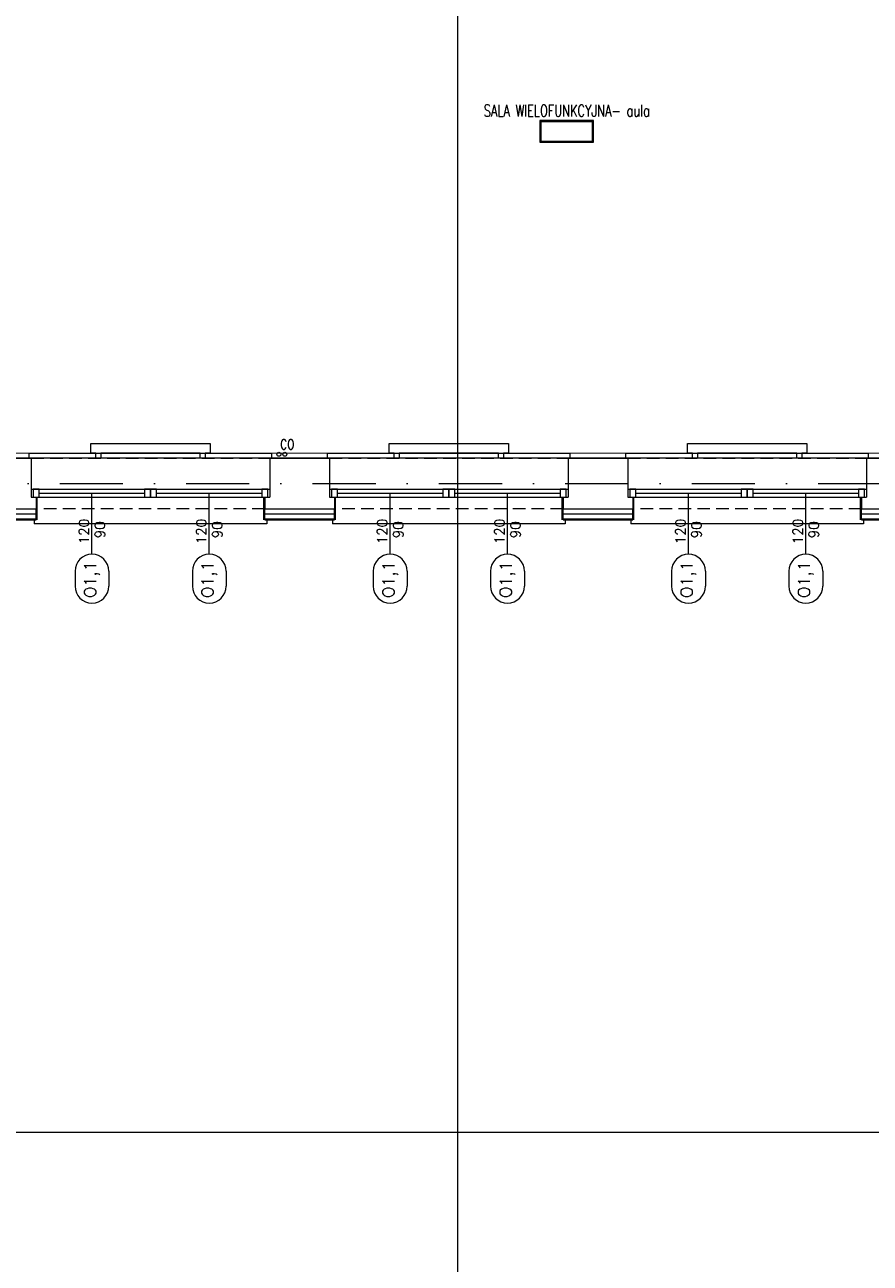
# Model space of a CAD drawing. Header units: millimetres. Extents: x -82287 to 177822, y -399756 to 0.
# Tile 185 of 228: x 53877 to 54728, y -196331 to -195086. Entities that reach past the tile are written whole.
import ezdxf
from ezdxf.enums import TextEntityAlignment as Align

# ---------------------------------------------------------------- set-up
doc = ezdxf.new("R2010")
doc.units = ezdxf.units.MM
doc.header["$MEASUREMENT"] = 0
for name, pattern in [('SUŁOSZOWA - PB 21 03$0$2_3', [1, 0.5, -0.5]), ('SUŁOSZOWA - PB 21 03$0$DASHDOT', [25.4, 12.7, -6.35, 0, -6.35]), ('SUŁOSZOWA - PB 21 03$0$HIDDEN', [9.525, 6.35, -3.175])]:
    doc.linetypes.add(name, pattern=pattern)
doc.layers.get('DEFPOINTS').update_dxf_attribs({"lineweight": 50})
doc.layers.add('FL_XREF', color=252, linetype='Continuous')
for name, color, linetype, lineweight in [('SUŁOSZOWA - PB 21 03$0$!! 0_ Istn-okna', 251, 'Continuous', 0), ('SUŁOSZOWA - PB 21 03$0$!! 0_ Istn-sciany', 251, 'Continuous', 0), ('SUŁOSZOWA - PB 21 03$0$!! 0_ Istn-widok', 251, 'Continuous', 0), ('SUŁOSZOWA - PB 21 03$0$!! 0_Istn-armatura', 251, 'Continuous', 0), ('SUŁOSZOWA - PB 21 03$0$!! 0_Istn-cienka', 251, 'Continuous', 0), ('SUŁOSZOWA - PB 21 03$0$!! 0_Istn-grzejniki', 251, 'Continuous', 0), ('SUŁOSZOWA - PB 21 03$0$!! 0_Opis_okna', 251, 'Continuous', 0), ('SUŁOSZOWA - PB 21 03$0$!! 0_Opis_pom', 251, 'Continuous', 0), ('SUŁOSZOWA - PB 21 03$0$!! 0_Osie', 251, 'SUŁOSZOWA - PB 21 03$0$DASHDOT', 0), ('SUŁOSZOWA - PB 21 03$0$!! 1  WYDZIELENIE PPOŻ', 251, 'Continuous', 0), ('SUŁOSZOWA - PB 21 03$0$!! 1_ tynk zewn  - nowy', 251, 'Continuous', 0), ('SUŁOSZOWA - PB 21 03$0$!! 1_OPIS POM NOWE', 251, 'Continuous', 0), ('SUŁOSZOWA - PB 21 03$0$!! 2_ remont Ocieplenie', 251, 'SUŁOSZOWA - PB 21 03$0$ZIGZAG', 0), ('SUŁOSZOWA - PB 21 03$0$!! wentylacja', 251, 'Continuous', 0), ('SUŁOSZOWA - PB 21 03$0$0-osie-liniA', 251, 'SUŁOSZOWA - PB 21 03$0$DASHDOT', 0), ('SUŁOSZOWA - PB 21 03$0$Dimension (ISO)', 251, 'Continuous', 0)]:
    doc.layers.add(name, color=color, linetype=linetype, lineweight=lineweight)
doc.layers.add('SUŁOSZOWA - PB 21 03$0$!! 0_ramki', color=251, linetype='Continuous', lineweight=0, plot=False)
doc.styles.add('SUŁOSZOWA - PB 21 03$0$ARCHETYP', font='romans.shx', dxfattribs={"height": 15})
doc.styles.add('SUŁOSZOWA - PB 21 03$0$ARIAL', font='tahoma.ttf')
doc.styles.add('SUŁOSZOWA - PB 21 03$0$Note Text (ISO)', font='tahoma.ttf')
doc.styles.add('SUŁOSZOWA - PB 21 03$0$TXT', font='simplex.shx')
doc.linetypes.add('SUŁOSZOWA - PB 21 03$0$ZIGZAG', pattern='A,0.00254,-5.08,[131,ltypeshp.shx,S=5.08,R=0,X=-5.08,Y=0],-10.16,[131,ltypeshp.shx,S=5.08,R=180,X=5.08,Y=0],-5.08', length=20.32254)
doc.dimstyles.new('SUŁOSZOWA - PB 21 03$0$Default (ISO)', dxfattribs={"dimscale": 5, "dimtxt": 5, "dimasz": 5, "dimexe": 3.175, "dimexo": 0, "dimgap": 0.762, "dimtad": 1, "dimdec": 0, "dimrnd": 1e-08, "dimzin": 0, "dimtxsty": 'SUŁOSZOWA - PB 21 03$0$Note Text (ISO)', "dimcen": 0.09, "dimdle": 10, "dimclrd": 256, "dimclre": 256, "dimclrt": 256, "dimazin": 0, "dimtfac": 0.70104, "dimtmove": 0, "dimatfit": 3, "dimfxl": 1, "dimtolj": 1, "dimtzin": 0, "dimlwd": -1, "dimlwe": -1, "dimarcsym": 0})

# ---------------------------------------------------------------- blocks, each defined once
blk = doc.blocks.new('SUŁOSZOWA - PB 21 03$0$BLOK OSI')
at = {"layer": 'SUŁOSZOWA - PB 21 03$0$0-osie-liniA', "ltscale": 5}
blk.add_lwpolyline([(48639.3, -195663.1), (55424.3, -195663.1)], dxfattribs=at)
blk = doc.blocks.new('*D1518')
at = {"layer": 'DEFPOINTS', "color": 0, "transparency": 16777216}
for p in [(-690, 120), (510, 120), (510, 19)]:
    blk.add_point(p, dxfattribs=at)
at = {"layer": 'SUŁOSZOWA - PB 21 03$0$Dimension (ISO)', "transparency": 16777216}
for p, q in [((-690, 120), (-690, 3)), ((-665, 19), (485, 19)), ((510, 120), (510, 3))]:
    blk.add_line(p, q, dxfattribs=at)
for points in [[(-665, 23), (-665, 15), (-690, 19)], [(485, 23), (485, 15), (510, 19)]]:
    blk.add_solid(points, dxfattribs=at)
at = {"layer": 'SUŁOSZOWA - PB 21 03$0$Dimension (ISO)', "lineweight": 9, "transparency": 16777216, "insert": (-161, 49), "char_height": 25, "attachment_point": 1, "style": 'SUŁOSZOWA - PB 21 03$0$Note Text (ISO)'}
blk.add_mtext('\\A1;1200', dxfattribs=at)
blk = doc.blocks.new('SUŁOSZOWA - PB 21 03$0$1_ok-opis')
blk.add_line((0, 111.6), (0, 50))
for points in [[(-17, 128.6), (-17, 143.6)], [(17, 128.6), (17, 143.6)]]:
    blk.add_lwpolyline(points)
for centre, start, end in [((0, 143.6), 0, 180), ((0, 128.6), 180, 0)]:
    blk.add_arc(centre, 17, start, end)
at = {"style": 'SUŁOSZOWA - PB 21 03$0$ARCHETYP'}
for tag, height, rotation, p in [('NR', 12, 90, (0, 136.9)), ('NR', 12, 270, (0, 136.9)), ('SZEROKOŚĆ', 10, 90, (-8, 78.3)), ('WYSOKOŚĆ', 10, 270, (-8, 78.3)), ('WYSOKOŚĆ', 10, 90, (8, 78.3)), ('SZEROKOŚĆ', 10, 270, (8, 78.3))]:
    blk.add_attdef(tag, text='', height=height, rotation=rotation, dxfattribs=at).set_placement(p, align=Align.MIDDLE)
blk = doc.blocks.new('SUŁOSZOWA - PB 21 03$0$A$C11ef928a')
at = {"layer": 'SUŁOSZOWA - PB 21 03$0$Dimension (ISO)', "lineweight": 9}
dim = blk.add_linear_dim(base=(510.2, 18.8), p1=(-689.8, 120.2), p2=(510.2, 120.2), angle=180, dimstyle='SUŁOSZOWA - PB 21 03$0$Default (ISO)', override={"dimdec": 0, "dimlfac": 1, "dimtp": 0, "dimtm": 0, "dimtdec": 2, "dimtofl": 0, "dimatfit": 1}, dxfattribs=at)
dim.commit()
dim.dimension.update_dxf_attribs({"geometry": '*D1518', "text_midpoint": (-125.7, 18.8), "dimtype": 128})
blk = doc.blocks.new('SUŁOSZOWA - PB 21 03')
at = {"layer": 'SUŁOSZOWA - PB 21 03$0$!! 0_ Istn-okna'}
for points in [[(53821.71142, -195605.5883), (54061.71142, -195605.5883)], [(54121.71142, -195605.5883), (54361.71142, -195605.5883)], [(54421.71142, -195605.5883), (54661.71142, -195605.5883)], [(53821.71142, -195613.5883), (54061.71142, -195613.5883)], [(53829.71142, -195609.5883), (53935.71142, -195609.5883)], [(53947.71142, -195609.5883), (54053.71142, -195609.5883)], [(54121.71142, -195613.5883), (54361.71142, -195613.5883)], [(54129.71142, -195609.5883), (54235.71142, -195609.5883)], [(54247.71142, -195609.5883), (54353.71142, -195609.5883)], [(54421.71142, -195613.5883), (54661.71142, -195613.5883)], [(54429.71142, -195609.5883), (54535.71142, -195609.5883)], [(54547.71142, -195609.5883), (54653.71142, -195609.5883)]]:
    blk.add_lwpolyline(points, dxfattribs=at)
for points in [[(53823.71142, -195613.5883), (53829.71142, -195613.5883), (53829.71142, -195605.5883), (53823.71142, -195605.5883)], [(53935.71142, -195613.5883), (53941.71142, -195613.5883), (53941.71142, -195605.5883), (53935.71142, -195605.5883)], [(53941.71142, -195613.5883), (53947.71142, -195613.5883), (53947.71142, -195605.5883), (53941.71142, -195605.5883)], [(54053.71142, -195613.5883), (54059.71142, -195613.5883), (54059.71142, -195605.5883), (54053.71142, -195605.5883)], [(54123.71142, -195613.5883), (54129.71142, -195613.5883), (54129.71142, -195605.5883), (54123.71142, -195605.5883)], [(54235.71142, -195613.5883), (54241.71142, -195613.5883), (54241.71142, -195605.5883), (54235.71142, -195605.5883)], [(54241.71142, -195613.5883), (54247.71142, -195613.5883), (54247.71142, -195605.5883), (54241.71142, -195605.5883)], [(54353.71142, -195613.5883), (54359.71142, -195613.5883), (54359.71142, -195605.5883), (54353.71142, -195605.5883)], [(54423.71142, -195613.5883), (54429.71142, -195613.5883), (54429.71142, -195605.5883), (54423.71142, -195605.5883)], [(54535.71142, -195613.5883), (54541.71142, -195613.5883), (54541.71142, -195605.5883), (54535.71142, -195605.5883)], [(54541.71142, -195613.5883), (54547.71142, -195613.5883), (54547.71142, -195605.5883), (54541.71142, -195605.5883)], [(54653.71142, -195613.5883), (54659.71142, -195613.5883), (54659.71142, -195605.5883), (54653.71142, -195605.5883)]]:
    blk.add_lwpolyline(points, close=True, dxfattribs=at)
at = {"layer": 'SUŁOSZOWA - PB 21 03$0$!! 0_ Istn-sciany'}
for points in [[(53761.71142, -195574.5883), (53821.71142, -195574.5883)], [(53821.71142, -195574.5883), (53821.71142, -195613.5883)], [(54061.71142, -195574.5883), (54121.71142, -195574.5883)], [(54061.71142, -195574.5883), (54061.71142, -195613.5883)], [(54121.71142, -195574.5883), (54121.71142, -195613.5883)], [(54361.71142, -195574.5883), (54421.71142, -195574.5883)], [(54361.71142, -195574.5883), (54361.71142, -195613.5883)], [(54421.71142, -195574.5883), (54421.71142, -195613.5883)], [(54661.71142, -195574.5883), (54721.71142, -195574.5883)], [(54661.71142, -195574.5883), (54661.71142, -195613.5883)], [(53821.71142, -195613.5883), (53826.71142, -195613.5883)], [(53826.71142, -195613.5883), (53826.71142, -195625.5883)], [(54056.71142, -195613.5883), (54061.71142, -195613.5883)], [(54056.71142, -195613.5883), (54056.71142, -195625.5883)], [(54121.71142, -195613.5883), (54126.71142, -195613.5883)], [(54126.71142, -195613.5883), (54126.71142, -195625.5883)], [(54356.71142, -195613.5883), (54361.71142, -195613.5883)], [(54356.71142, -195613.5883), (54356.71142, -195625.5883)], [(54421.71142, -195613.5883), (54426.71142, -195613.5883)], [(54426.71142, -195613.5883), (54426.71142, -195625.5883)], [(54656.71142, -195613.5883), (54661.71142, -195613.5883)], [(54656.71142, -195613.5883), (54656.71142, -195625.5883)], [(53756.71142, -195625.5883), (53826.71142, -195625.5883)], [(54056.71142, -195625.5883), (54126.71142, -195625.5883)], [(54356.71142, -195625.5883), (54426.71142, -195625.5883)], [(54656.71142, -195625.5883), (54726.71142, -195625.5883)]]:
    blk.add_lwpolyline(points, dxfattribs=at)
at = {"layer": 'SUŁOSZOWA - PB 21 03$0$!! 0_ Istn-widok'}
for points in [[(53819.71142, -195569.5883), (54063.71142, -195569.5883)], [(53819.71142, -195574.5883), (53819.71142, -195569.5883)], [(54063.71142, -195574.5883), (54063.71142, -195569.5883)], [(54119.71142, -195569.5883), (54363.71142, -195569.5883)], [(54119.71142, -195574.5883), (54119.71142, -195569.5883)], [(54363.71142, -195574.5883), (54363.71142, -195569.5883)], [(54419.71142, -195569.5883), (54663.71142, -195569.5883)], [(54419.71142, -195574.5883), (54419.71142, -195569.5883)], [(54663.71142, -195574.5883), (54663.71142, -195569.5883)], [(53824.71142, -195635.5883), (53824.71142, -195640.5883)], [(54058.71142, -195640.5883), (53824.71142, -195640.5883)], [(54058.71142, -195635.5883), (54058.71142, -195640.5883)], [(54124.71142, -195635.5883), (54124.71142, -195640.5883)], [(54358.71142, -195640.5883), (54124.71142, -195640.5883)], [(54358.71142, -195635.5883), (54358.71142, -195640.5883)], [(54424.71142, -195635.5883), (54424.71142, -195640.5883)], [(54658.71142, -195640.5883), (54424.71142, -195640.5883)], [(54658.71142, -195635.5883), (54658.71142, -195640.5883)]]:
    blk.add_lwpolyline(points, dxfattribs=at)
at = {"layer": 'SUŁOSZOWA - PB 21 03$0$!! 0_Istn-armatura'}
for centre in [(54070.71142, -195570.5883), (54076.71142, -195570.5883)]:
    blk.add_circle(centre, 2, dxfattribs=at)
at = {"layer": 'SUŁOSZOWA - PB 21 03$0$!! 0_Istn-cienka', "linetype": 'SUŁOSZOWA - PB 21 03$0$HIDDEN', "ltscale": 2}
for points in [[(53821.71142, -195574.5883), (54061.71142, -195574.5883)], [(54121.71142, -195574.5883), (54361.71142, -195574.5883)], [(54421.71142, -195574.5883), (54661.71142, -195574.5883)], [(54056.71142, -195625.5883), (53826.71142, -195625.5883)], [(54356.71142, -195625.5883), (54126.71142, -195625.5883)], [(54656.71142, -195625.5883), (54426.71142, -195625.5883)]]:
    blk.add_lwpolyline(points, dxfattribs=at)
at = {"layer": 'SUŁOSZOWA - PB 21 03$0$!! 0_Istn-grzejniki'}
for points in [[(53886.71142, -195574.5883), (53886.71142, -195569.5883), (53881.71142, -195569.5883), (53881.71142, -195559.5883), (54001.71142, -195559.5883), (54001.71142, -195569.5883), (53996.71142, -195569.5883), (53996.71142, -195574.5883), (53991.71142, -195574.5883), (53991.71142, -195569.5883), (53891.71142, -195569.5883), (53891.71142, -195574.5883)], [(54186.71142, -195574.5883), (54186.71142, -195569.5883), (54181.71142, -195569.5883), (54181.71142, -195559.5883), (54301.71142, -195559.5883), (54301.71142, -195569.5883), (54296.71142, -195569.5883), (54296.71142, -195574.5883), (54291.71142, -195574.5883), (54291.71142, -195569.5883), (54191.71142, -195569.5883), (54191.71142, -195574.5883)], [(54486.71142, -195574.5883), (54486.71142, -195569.5883), (54481.71142, -195569.5883), (54481.71142, -195559.5883), (54601.71142, -195559.5883), (54601.71142, -195569.5883), (54596.71142, -195569.5883), (54596.71142, -195574.5883), (54591.71142, -195574.5883), (54591.71142, -195569.5883), (54491.71142, -195569.5883), (54491.71142, -195574.5883)]]:
    blk.add_lwpolyline(points, close=True, dxfattribs=at)
at = {"layer": 'SUŁOSZOWA - PB 21 03$0$!! 0_Opis_pom', "ltscale": 0.7}
for points in [[(54333.15664, -195256.85867), (54387.31232, -195256.85867), (54387.31232, -195235.09867), (54333.15664, -195235.09867)], [(54334.24464, -195255.77067), (54386.22432, -195255.77067), (54386.22432, -195236.18667), (54334.24464, -195236.18667)]]:
    blk.add_lwpolyline(points, close=True, dxfattribs=at)
at = {"layer": 'SUŁOSZOWA - PB 21 03$0$!! 0_ramki'}
for points in [[(52465.42916, -193282.57641), (56665.42916, -193282.57641), (56665.42916, -196252.57641), (52465.42916, -196252.57641)], [(51280.42916, -198945.67237), (51280.42916, -194745.67237), (54250.42916, -194745.67237), (54250.42916, -198945.67237)]]:
    blk.add_lwpolyline(points, close=True, dxfattribs=at)
at = {"layer": 'SUŁOSZOWA - PB 21 03$0$!! 1  WYDZIELENIE PPOŻ', "color": 20, "linetype": 'SUŁOSZOWA - PB 21 03$0$2_3', "ltscale": 10, "true_color": 0xf65c09, "const_width": 1}
blk.add_lwpolyline([(53208.71142, -195569.5883), (53208.71142, -194956.5883), (54755.5485, -194956.5883), (54755.86901, -194356.5883), (54961.71142, -194356.5883), (54961.71142, -195569.5883)], close=True, dxfattribs=at)
at = {"layer": 'SUŁOSZOWA - PB 21 03$0$!! 1_ tynk zewn  - nowy'}
for points in [[(53827.71142, -195636.5883), (53827.71142, -195613.5883)], [(54055.71142, -195636.5883), (54055.71142, -195613.5883)], [(54127.71142, -195636.5883), (54127.71142, -195613.5883)], [(54355.71142, -195636.5883), (54355.71142, -195613.5883)], [(54427.71142, -195636.5883), (54427.71142, -195613.5883)], [(54655.71142, -195636.5883), (54655.71142, -195613.5883)], [(53826.71142, -195636.5883), (53826.71142, -195625.5883)], [(54056.71142, -195636.5883), (54056.71142, -195625.5883)], [(54126.71142, -195636.5883), (54126.71142, -195625.5883)], [(54356.71142, -195636.5883), (54356.71142, -195625.5883)], [(54426.71142, -195636.5883), (54426.71142, -195625.5883)], [(54656.71142, -195636.5883), (54656.71142, -195625.5883)], [(53756.71142, -195635.5883), (53826.71142, -195635.5883)], [(53756.71142, -195636.5883), (53826.71142, -195636.5883)], [(54056.71142, -195635.5883), (54126.71142, -195635.5883)], [(54056.71142, -195636.5883), (54126.71142, -195636.5883)], [(54356.71142, -195635.5883), (54426.71142, -195635.5883)], [(54356.71142, -195636.5883), (54426.71142, -195636.5883)], [(54656.71142, -195635.5883), (54726.71142, -195635.5883)], [(54656.71142, -195636.5883), (54726.71142, -195636.5883)]]:
    blk.add_lwpolyline(points, dxfattribs=at)
at = {"layer": 'SUŁOSZOWA - PB 21 03$0$!! 2_ remont Ocieplenie', "linetype": 'SUŁOSZOWA - PB 21 03$0$ZIGZAG', "ltscale": 0.75}
for points in [[(53756.71142, -195630.5883), (53826.71142, -195630.5883)], [(54056.71142, -195630.5883), (54126.71142, -195630.5883)], [(54356.71142, -195630.5883), (54426.71142, -195630.5883)], [(54656.71142, -195630.5883), (54726.71142, -195630.5883)]]:
    blk.add_lwpolyline(points, dxfattribs=at)
at = {"layer": 'SUŁOSZOWA - PB 21 03$0$!! wentylacja'}
blk.add_lwpolyline([(53203.71142, -194951.5883), (54966.71142, -194951.5883), (54966.71142, -195574.5883), (53203.71142, -195574.5883)], close=True, dxfattribs=at)
at = {"xscale": -0.1, "yscale": 0.1, "zscale": 0.1, "rotation": 90}
blk.add_blockref('SUŁOSZOWA - PB 21 03$0$A$C11ef928a', (82225.12684, -195364.3052), dxfattribs=at)
at = {"layer": 'SUŁOSZOWA - PB 21 03$0$!! 0_Opis_okna'}
ref = blk.add_blockref('SUŁOSZOWA - PB 21 03$0$1_ok-opis', (53882.71142, -195559.5883), dxfattribs=dict(at, rotation=180))
ref.add_attrib('SZEROKOŚĆ', '120', dxfattribs={"layer": '0', "height": 10, "rotation": 90, "style": 'SUŁOSZOWA - PB 21 03$0$ARCHETYP'}).set_placement((53874.71142, -195648.30871), align=Align.MIDDLE)
ref.add_attrib('WYSOKOŚĆ', '90', dxfattribs={"layer": '0', "height": 10, "rotation": 90, "style": 'SUŁOSZOWA - PB 21 03$0$ARCHETYP'}).set_placement((53890.71142, -195646.53526), align=Align.MIDDLE)
ref.add_attrib('NR', 'O1,1', dxfattribs={"layer": '0', "height": 12, "rotation": 90, "style": 'SUŁOSZOWA - PB 21 03$0$ARCHETYP'}).set_placement((53882.71142, -195696.48975), align=Align.MIDDLE)
ref = blk.add_blockref('SUŁOSZOWA - PB 21 03$0$1_ok-opis', (54000.71142, -195559.5883), dxfattribs=dict(at, rotation=180))
ref.add_attrib('SZEROKOŚĆ', '120', dxfattribs={"layer": '0', "height": 10, "rotation": 90, "style": 'SUŁOSZOWA - PB 21 03$0$ARCHETYP'}).set_placement((53992.71142, -195648.30871), align=Align.MIDDLE)
ref.add_attrib('WYSOKOŚĆ', '90', dxfattribs={"layer": '0', "height": 10, "rotation": 90, "style": 'SUŁOSZOWA - PB 21 03$0$ARCHETYP'}).set_placement((54008.71142, -195646.53526), align=Align.MIDDLE)
ref.add_attrib('NR', 'O1,1', dxfattribs={"layer": '0', "height": 12, "rotation": 90, "style": 'SUŁOSZOWA - PB 21 03$0$ARCHETYP'}).set_placement((54000.71142, -195696.48975), align=Align.MIDDLE)
ref = blk.add_blockref('SUŁOSZOWA - PB 21 03$0$1_ok-opis', (54182.71142, -195559.5883), dxfattribs=dict(at, rotation=180))
ref.add_attrib('SZEROKOŚĆ', '120', dxfattribs={"layer": '0', "height": 10, "rotation": 90, "style": 'SUŁOSZOWA - PB 21 03$0$ARCHETYP'}).set_placement((54174.71142, -195648.30871), align=Align.MIDDLE)
ref.add_attrib('WYSOKOŚĆ', '90', dxfattribs={"layer": '0', "height": 10, "rotation": 90, "style": 'SUŁOSZOWA - PB 21 03$0$ARCHETYP'}).set_placement((54190.71142, -195646.53526), align=Align.MIDDLE)
ref.add_attrib('NR', 'O1,1', dxfattribs={"layer": '0', "height": 12, "rotation": 90, "style": 'SUŁOSZOWA - PB 21 03$0$ARCHETYP'}).set_placement((54182.71142, -195696.48975), align=Align.MIDDLE)
ref = blk.add_blockref('SUŁOSZOWA - PB 21 03$0$1_ok-opis', (54300.71142, -195559.5883), dxfattribs=dict(at, rotation=180))
ref.add_attrib('SZEROKOŚĆ', '120', dxfattribs={"layer": '0', "height": 10, "rotation": 90, "style": 'SUŁOSZOWA - PB 21 03$0$ARCHETYP'}).set_placement((54292.71142, -195648.30871), align=Align.MIDDLE)
ref.add_attrib('WYSOKOŚĆ', '90', dxfattribs={"layer": '0', "height": 10, "rotation": 90, "style": 'SUŁOSZOWA - PB 21 03$0$ARCHETYP'}).set_placement((54308.71142, -195646.53526), align=Align.MIDDLE)
ref.add_attrib('NR', 'O1,1', dxfattribs={"layer": '0', "height": 12, "rotation": 90, "style": 'SUŁOSZOWA - PB 21 03$0$ARCHETYP'}).set_placement((54300.71142, -195696.48975), align=Align.MIDDLE)
ref = blk.add_blockref('SUŁOSZOWA - PB 21 03$0$1_ok-opis', (54482.71142, -195559.5883), dxfattribs=dict(at, rotation=180))
ref.add_attrib('SZEROKOŚĆ', '120', dxfattribs={"layer": '0', "height": 10, "rotation": 90, "style": 'SUŁOSZOWA - PB 21 03$0$ARCHETYP'}).set_placement((54474.71142, -195648.30871), align=Align.MIDDLE)
ref.add_attrib('WYSOKOŚĆ', '90', dxfattribs={"layer": '0', "height": 10, "rotation": 90, "style": 'SUŁOSZOWA - PB 21 03$0$ARCHETYP'}).set_placement((54490.71142, -195646.53526), align=Align.MIDDLE)
ref.add_attrib('NR', 'O1,1', dxfattribs={"layer": '0', "height": 12, "rotation": 90, "style": 'SUŁOSZOWA - PB 21 03$0$ARCHETYP'}).set_placement((54482.71142, -195696.48975), align=Align.MIDDLE)
ref = blk.add_blockref('SUŁOSZOWA - PB 21 03$0$1_ok-opis', (54600.71142, -195559.5883), dxfattribs=dict(at, rotation=180))
ref.add_attrib('SZEROKOŚĆ', '120', dxfattribs={"layer": '0', "height": 10, "rotation": 90, "style": 'SUŁOSZOWA - PB 21 03$0$ARCHETYP'}).set_placement((54592.71142, -195648.30871), align=Align.MIDDLE)
ref.add_attrib('WYSOKOŚĆ', '90', dxfattribs={"layer": '0', "height": 10, "rotation": 90, "style": 'SUŁOSZOWA - PB 21 03$0$ARCHETYP'}).set_placement((54608.71142, -195646.53526), align=Align.MIDDLE)
ref.add_attrib('NR', 'O1,1', dxfattribs={"layer": '0', "height": 12, "rotation": 90, "style": 'SUŁOSZOWA - PB 21 03$0$ARCHETYP'}).set_placement((54600.71142, -195696.48975), align=Align.MIDDLE)
at = {"layer": 'SUŁOSZOWA - PB 21 03$0$!! 0_Osie'}
blk.add_blockref('SUŁOSZOWA - PB 21 03$0$BLOK OSI', (0, 63), dxfattribs=at)
at = {"layer": 'SUŁOSZOWA - PB 21 03$0$!! 0_Istn-armatura', "style": 'SUŁOSZOWA - PB 21 03$0$ARCHETYP', "width": 0.8}
blk.add_text('CO', height=10, rotation=0.00000004, dxfattribs=at).set_placement((54071.85209, -195565.7066))
at = {"layer": 'SUŁOSZOWA - PB 21 03$0$!! 0_Opis_pom', "ltscale": 0.7, "style": 'SUŁOSZOWA - PB 21 03$0$TXT', "width": 0.7}
blk.add_text('SALA WIELOFUNKCYJNA- aula', height=12, dxfattribs=at).set_placement((54360.28524, -195231.05236), align=Align.CENTER)
at = {"layer": 'SUŁOSZOWA - PB 21 03$0$!! 0_Opis_pom', "ltscale": 0.7, "style": 'SUŁOSZOWA - PB 21 03$0$ARIAL'}
for tag, p in [('B0,19', (52679.2094, -194257.55204)), ('B2,14', (73874.0461, -194402.0887)), ('B2,12', (73342.49259, -194413.89249)), ('B1,21', (60405.50261, -194427.18207)), ('B2,11', (73069.01144, -194438.89383)), ('A1,16', (59129.54925, -194448.08429)), ('B1/17', (59524.53699, -194450.37428)), ('B1,19', (59914.81903, -194448.15658)), ('1,23', (61575.22173, -194450.37428)), ('B2,16', (75195.07765, -194441.83446)), ('B0,15', (51514.15008, -194461.8073)), ('A1,1', (58808.06672, -194460.94161)), ('1,22', (60947.33929, -194456.1144)), ('B2,19.1', (76701.67035, -194466.03695)), ('B3,7', (87459.81312, -194465.07097)), ('B3,3', (88235.73906, -194465.79732)), ('B0,18', (52071.43815, -194478.40179)), ('B1,18', (59715.51745, -194473.87108)), ('B2,17', (75506.7465, -194471.3759)), ('B3,8', (90006.66539, -194478.47972)), ('B1,20', (60198.53687, -194490.17374)), ('B2,10', (72728.63362, -194489.37283)), ('B2,15', (74566.38885, -194487.81114)), ('B3,6', (86826.65132, -194483.15512)), ('B2,13', (73649.91716, -194500.01242)), ('A0,6', (49094.40602, -194505.72387)), ('A1,6', (58565.96262, -194514.50753)), ('B1,1', (61908.24378, -194515.48656)), ('A2,5', (72452.45009, -194505.90583)), ('A0,4', (49692.81919, -194517.93289)), ('A0,3', (49906.53818, -194524.03766)), ('B0,20', (53125.45224, -194527.8835)), ('B0,22', (54187.56644, -194519.04308)), ('A0,5', (49399.71914, -194533.19455)), ('B0,21', (53847.26622, -194535.08002)), ('B1,3', (62229.35503, -194604.49851)), ('B2,18', (75922.43604, -194612.23635)), ('B2,19', (77152.69039, -194617.53776)), ('A3,4', (85509.27934, -194642.47136)), ('B0,24B', (54824.42896, -194684.26784)), ('B1,4', (63476.45184, -194691.11207)), ('B0,13', (50367.63944, -194706.5583)), ('B0,16', (51457.40872, -194704.43091)), ('B0,17', (51897.58569, -194706.77195)), ('A2,4', (71695.75649, -194707.44268)), ('A1,5', (58149.22649, -194724.80163)), ('A2.1', (72371.45884, -194731.56251)), ('B0,23', (54542.05776, -194742.93939)), ('A1,2', (58744.42262, -194746.622)), ('B1,2D', (60756.29674, -194750.92727)), ('B0,14', (50962.60809, -194789.06568)), ('A1,15', (59129.54925, -194780.73348)), ('A3.1', (86079.08704, -194786.62422)), ('B1,4', (63483.03852, -194791.04365)), ('A0,2', (49295.91259, -194810.95246)), ('B2.7', (74548.27897, -194836.12781)), ('B3,2', (89035.72921, -194837.99287)), ('B0,7', (52851.95551, -194845.56115)), ('B1,2B', (62374.83512, -194841.86715)), ('B1,2A', (61803.35407, -194869.27513)), ('B0,8', (51561.38742, -194890.27848)), ('A1,3', (58810.05243, -195008.83917)), ('A3.2', (86016.50296, -195004.88875)), ('A0,1', (49914.27925, -195025.82804)), ('A0,10', (49695.87246, -195042.9259)), ('B0,17', (51225.06492, -195049.74007)), ('B0,6', (52110.41055, -195069.39267)), ('B1,8', (61403.63433, -195071.25189)), ('A2.2', (72371.45884, -195070.78713)), ('B2.2', (74976.1855, -195068.47988)), ('A0,7', (49042.50308, -195082.6056)), ('B3,11', (88623.94853, -195099.23575)), ('B3,4', (87612.56208, -195132.78192)), ('B3,5', (86839.47632, -195174.05241)), ('B0,12', (50313.60595, -195207.52936)), ('B0,11', (50726.178, -195219.06638)), ('B3,10', (89778.42161, -195220.68871)), ('B1,6', (63686.26823, -195231.3997)), ('B0,24A', (54359.17011, -195245.97867)), ('B0,10', (51476.34179, -195259.44699)), ('A1,4', (58093.66276, -195250.96213)), ('B3,9', (90479.74099, -195260.18621)), ('A0,11', (49643.96951, -195271.84772)), ('B1,14', (59332.54805, -195280.73534)), ('A0,8', (49042.50308, -195293.21363)), ('B0,9', (51798.4912, -195291.17482)), ('B2,21', (75970.16114, -195290.81005)), ('B0,3', (52068.59538, -195319.60465)), ('B1,13', (60186.62513, -195314.46953)), ('B1,10', (60892.94126, -195319.45825)), ('B1,5', (63419.22943, -195317.21026)), ('A2.3', (71832.37045, -195318.78232)), ('B2,9', (73175.51251, -195317.21162)), ('B2,4', (74493.5947, -195318.7733)), ('B2,3', (74674.2815, -195319.28036)), ('A3,3', (85569.83931, -195318.78232)), ('B3,1', (88723.65615, -195329.98594)), ('B1,9', (61058.12383, -195344.48743)), ('B2,8', (73894.209, -195338.18956)), ('B2.1', (75304.74121, -195348.36327)), ('B2,20', (77211.021, -195343.82367)), ('B0,2', (52227.2348, -195357.98297)), ('B1,2C', (61827.40698, -195369.02625)), ('B1,7', (62134.52151, -195372.05069)), ('B0,1', (53061.17304, -195403.85659)), ('A0,9', (49001.50444, -195413.15723)), ('A0,12', (49689.76592, -195485.50737)), ('B0,4', (52224.78303, -195500.96352)), ('B2,5', (74686.48999, -195507.24036)), ('B1,11', (61050.00078, -195512.89565)), ('B1,12', (60864.00751, -195544.00738)), ('B2,6', (74499.29165, -195549.55175)), ('B0,5', (52066.14362, -195556.83806)), ('C2,2', (74812.78942, -195865.8959)), ('C1,3', (61091.58871, -195973.27844)), ('C0,2A', (52278.30875, -196050.48297)), ('C0,1', (52808.36775, -196132.34208)), ('C1,2', (61690.27405, -196439.72387)), ('C1,1', (62060.59754, -196465.28533)), ('C3,1', (88979.71614, -196545.67785)), ('C0,2B', (53028.88223, -196668.8019)), ('C1,4', (61008.68123, -196686.32122)), ('C2,1', (75334.65984, -196786.2197)), ('C2,3', (74834.65119, -196933.26657)), ('C1,5', (61062.7252, -196991.42453)), ('C1,10', (62127.38542, -196998.81344)), ('C1,9', (62147.33751, -197289.53424)), ('C1,6', (61131.41824, -197329.69535)), ('C0,3', (52181.98562, -197341.92176)), ('D1,1', (73931.12245, -197584.03121)), ('C0,4', (52345.96562, -197596.60561)), ('D0,18', (60296.49264, -197617.95269)), ('C2,4', (75243.70451, -197663.89)), ('D0,7', (59141.53804, -197722.84718)), ('D0,17', (60701.16801, -197741.44864)), ('C1,7', (61222.2575, -197737.18052)), ('D0,3', (59562.25866, -197751.14316)), ('D1,6', (72757.78643, -197751.22612)), ('D1,4', (73157.19908, -197744.29721)), ('D0,6', (58741.71849, -197802.61699)), ('D0,10', (58357.73602, -197820.93991)), ('D,09', (59195.67196, -197881.51243)), ('C0,5', (52269.72696, -197902.4362)), ('C0,6', (52872.93793, -197917.07354)), ('D0,2', (59943.06082, -197917.06725)), ('D1,3', (73475.28953, -197924.29875)), ('D0,16', (60721.3534, -197935.2949)), ('D0,8', (59058.9008, -197963.64925)), ('D0,5', (59448.52586, -197969.8061)), ('C2,5', (74555.08284, -197988.7886)), ('D1,5', (73291.61607, -197999.29956)), ('D0,4', (59655.02693, -198042.2589)), ('D0,15', (60692.12223, -198127.4643)), ('D0,1', (59931.33074, -198173.12806)), ('D1,2', (73578.07819, -198172.30068)), ('D0,11', (58161.27105, -198211.45823)), ('D0,12', (58250.99458, -198537.17631)), ('D0,13', (58250.99458, -198764.99605)), ('D1,7', (71854.87376, -198786.88467)), ('D0,14', (59130.08589, -198795.3373)), ('D1,8', (71715.35366, -199212.44512))]:
    blk.add_attdef(tag, text='', height=11.968, dxfattribs=at).set_placement(p, align=Align.MIDDLE_CENTER)
at = {"layer": 'SUŁOSZOWA - PB 21 03$0$!! 1_OPIS POM NOWE', "style": 'SUŁOSZOWA - PB 21 03$0$ARIAL'}
for tag, p in [('C1.7A', (61271.6179, -197538.30303)), ('C2.5B', (74970.66097, -197546.70728)), ('C2,5C', (74903.71123, -197659.13664)), ('C2.4', (75374.07862, -197726.11453)), ('D1,2B', (74322.25834, -197791.43247)), ('C1.7C', (61260.26049, -197811.38428)), ('C1.8B', (61588.27341, -197817.62151)), ('C1.8A', (61884.42005, -197818.94854)), ('C1.7B', (61322.12354, -197933.89849)), ('C2,5A', (74943.41937, -197993.49482)), ('E1.2', (62164.78326, -198139.98688)), ('E1.5E', (62692.10372, -198153.27854)), ('D1,2C', (73419.9359, -198156.57844)), ('E2.9', (75361.45041, -198161.88904)), ('E2.7', (76022.45692, -198162.26272)), ('E3.1', (88990.58975, -198158.87886)), ('D1,2A', (74280.17915, -198172.30068)), ('E1.5D', (62993.60773, -198185.416)), ('E1.1', (61330.46191, -198191.9806)), ('E1.5C', (63016.9343, -198246.3437)), ('E1.5B', (63264.15117, -198307.8661)), ('E3.2', (88781.41347, -198385.24275)), ('E1.6', (61022.6264, -198421.00827)), ('E2.2', (74782.75417, -198427.85813)), ('E2.8', (75757.29014, -198437.09188)), ('E2.6', (76531.8031, -198444.40756)), ('E3.4', (89392.22607, -198450.03942)), ('E1.5A', (63049.47589, -198456.39852)), ('E1.5G', (62892.39981, -198586.12622)), ('E1.5F', (62736.15118, -198589.14592)), ('E1,4', (61888.25021, -198652.6996)), ('E2.1', (75803.99631, -198697.05773)), ('E1.5L', (63297.7633, -198733.65678)), ('E1.3', (61058.5992, -198806.28147)), ('E1.5H', (62893.53005, -198830.01758)), ('E2,3', (74778.52304, -198843.9541)), ('E3.3', (89150.95684, -198867.32581)), ('E1.5K', (63266.15427, -198904.67789)), ('E1.5I', (62723.74907, -199005.87002)), ('E2.4', (75135.87669, -199083.20857)), ('E2.5', (76615.04061, -199164.91143)), ('E1.5J', (63204.25187, -199215.697))]:
    blk.add_attdef(tag, text='', height=11.968, dxfattribs=at).set_placement(p, align=Align.MIDDLE_CENTER)

msp = doc.modelspace()

# ---------------------------------------------------------------- block references
at = {"layer": 'FL_XREF'}
msp.add_blockref('SUŁOSZOWA - PB 21 03', (62.3, 52.9), dxfattribs=at)

doc.saveas('drawing.dxf')
